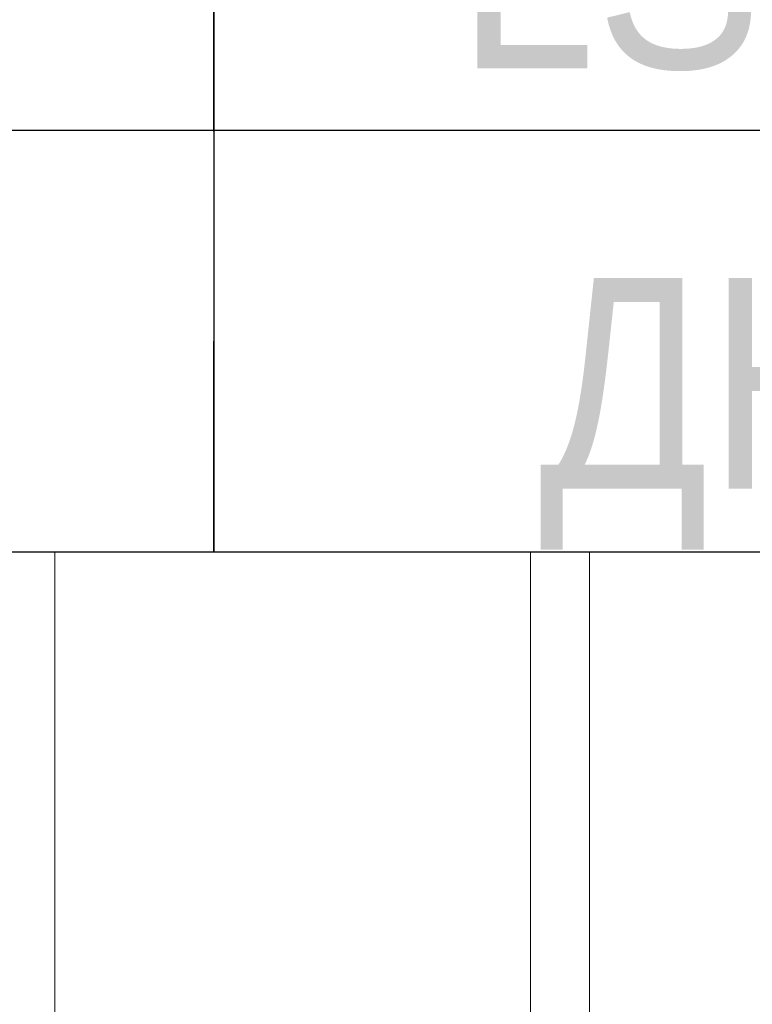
# Model space of a CAD drawing. Header units: millimetres. Extents: x -290 to 116110, y -2975 to 80225.
# Tile 38 of 247: x 48549 to 49418, y 27337 to 28506. Entities that reach past the tile are written whole.
import ezdxf
from ezdxf import colors
from ezdxf.entities.mleader import LeaderData, LeaderLine
from ezdxf.enums import TextEntityAlignment as Align
from ezdxf.math import Vec2, Vec3

# ---------------------------------------------------------------- set-up
doc = ezdxf.new("R2010")
doc.units = ezdxf.units.MM
doc.set_wipeout_variables(frame=1)
doc.linetypes.add('ADSK_Линия сетки', pattern=[25, 20, -2.5, 0, -2.5])
for name, color, linetype, lineweight in [('КИП_выноска', 6, 'Continuous', 25), ('Оси', 7, 'Continuous', 9), ('Парковка', 7, 'Continuous', 18)]:
    doc.layers.add(name, color=color, linetype=linetype, lineweight=lineweight)
doc.styles.add('Arial', font='arial.ttf', dxfattribs={"width": 0.85, "height": 350})
doc.styles.add('GOST 2.304', font='simplex.shx', dxfattribs={"width": 0.65, "oblique": 15})
doc.styles.get("Standard").update_dxf_attribs({"font": 'arial.ttf'})

# ---------------------------------------------------------------- blocks, each defined once
blk = doc.blocks.new('199_Парковочные места 3 класса и МГН - Средний класс-V65-B2_-11_400__На лист секция 4_-11_400')
at = {"layer": 'Парковка', "color": 253, "true_color": 0xaaaaaa}
for p, q in [((300, -4665), (2200, -4665)), ((300, -4735), (2200, -4735)), ((2500, -5300), (0, -5300))]:
    blk.add_line(p, q, dxfattribs=at)
blk = doc.blocks.new('135_SLK_GD_AR_rvt-1-B2_-11_400__На лист секция 4_-11_400')
at = {"layer": 'Парковка', "color": 253, "lineweight": 18, "true_color": 0xaaaaaa, "rotation": 269.999999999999}
blk.add_blockref('199_Парковочные места 3 класса и МГН - Средний класс-V65-B2_-11_400__На лист секция 4_-11_400', (-13081709.7, -9269598.3), dxfattribs=at)
blk = doc.blocks.new('A$Cc005853f')
at = {"layer": 'Оси', "color": 253, "linetype": 'ADSK_Линия сетки', "true_color": 0xaaaaaa}
blk.add_line((96019.7, 27539.4), (2672.6, 27539.4), dxfattribs=at)
at = {"lineweight": 5}
blk.add_blockref('135_SLK_GD_AR_rvt-1-B2_-11_400__На лист секция 4_-11_400', (13133512.8, 9298039.8), dxfattribs=at)
blk = doc.blocks.new('_None')
blk = doc.blocks.new('*U339')
at = {"color": 0, "linetype": 'Continuous', "lineweight": 30, "ltscale": 75, "width": 0.85, "flags": 104}
blk.add_attdef('ПРИМЕЧАНИЕ_1', text='', height=2.5, dxfattribs=at).set_placement((8, 3.611), align=Align.BOTTOM_CENTER)
at = {"color": 0, "lineweight": 30, "style": 'GOST 2.304', "width": 0.85}
for tag, p in [('ИМЯ_КАБЕЛЯ_2', (8, -7.5)), ('ИМЯ_КАБЕЛЯ_3', (8, -12.5)), ('ИМЯ_КАБЕЛЯ_4', (8, -17.5)), ('ИМЯ_КАБЕЛЯ_5', (8, -22.5)), ('ИМЯ_КАБЕЛЯ_6', (8, -27.5)), ('ИМЯ_КАБЕЛЯ_7', (8, -32.5)), ('ИМЯ_КАБЕЛЯ_8', (8, -37.5)), ('ИМЯ_КАБЕЛЯ_9', (8, -42.5))]:
    blk.add_attdef(tag, text='', height=2.5, dxfattribs=at).set_placement(p, align=Align.BOTTOM_CENTER)
at = {"color": 0, "lineweight": 30, "width": 0.85, "flags": 104}
blk.add_attdef('ПРИМЕЧАНИЕ_2', text='', height=2.5, dxfattribs=at).set_placement((8, -7.53), align=Align.BOTTOM_CENTER)
at = {"linetype": 'Continuous'}
blk.add_wipeout([(0, 2.5), (16, 2.5), (16, -2.5), (0, -2.5)], dxfattribs=at)
at = {"color": 0}
blk.add_line((0, -2.5), (0, 0), dxfattribs=at)
at = {"color": 0, "linetype": 'Continuous'}
blk.add_lwpolyline([(0, -2.5), (16, -2.5), (16, 2.5), (0, 2.5)], close=True, dxfattribs=at)
at = {"color": 0, "lineweight": 30, "style": 'GOST 2.304', "width": 0.85}
blk.add_attdef('ИМЯ_КАБЕЛЯ_1', text='', height=2.5, dxfattribs=at).set_placement((8, -2.5), align=Align.BOTTOM_CENTER)

msp = doc.modelspace()

# ---------------------------------------------------------------- block references
msp.add_blockref('A$Cc005853f', (2087, 921.7))

# ---------------------------------------------------------------- next in the draw order: leaders
at = {"layer": 'КИП_выноска'}
ml = msp.add_multileader_mtext('Standard', dxfattribs=at)
ml.set_content('LS2.3.1...LS2.3.3\\PДН2.3', color=256, style='Arial')
ml.set_leader_properties(color=256, linetype='ByLayer', lineweight=-1)
ml.set_arrow_properties(name='NONE')
ml.build(insert=Vec2(0, 0))
ml.multileader.update_dxf_attribs({"has_dogleg": 0, "text_left_attachment_type": 6, "text_right_attachment_type": 6, "dogleg_length": 0.5, "arrow_head_size": 300})
ctx = ml.context
ctx.base_point, ctx.char_height, ctx.arrow_head_size, ctx.landing_gap_size, ctx.plane_origin = Vec3(47193.4, 29486.5), 250, 300, 100, Vec3(53065.5, 26925.8)
ctx.left_attachment, ctx.right_attachment = 6, 6
notes = []
notes.append((ctx, [(0, (1, 1, 0), (47192.9, 29486.5), (1, 0), 0.5, [(0, [(46078.3, 26934.2)], 0, [])])]))
ctx.mtext.insert, ctx.mtext.width, ctx.mtext.flow_direction = Vec3(47293.4, 29794.9), 2365.858, 5
ctx.mtext.has_bg_fill, ctx.mtext.bg_color, ctx.mtext.bg_scale_factor, ctx.mtext.bg_transparency, ctx.mtext.use_window_bg_color = 1, -1027028792, 1.5, 0, 1
for ctx, leaders in notes:
    for number, flags, end, landing, length, lines in leaders:
        leader = LeaderData()
        leader.index, (leader.has_last_leader_line, leader.has_dogleg_vector, leader.attachment_direction) = number, flags
        leader.last_leader_point, leader.dogleg_vector, leader.dogleg_length = Vec3(end), Vec3(landing), length
        for number, points, colour, breaks in lines:
            line = LeaderLine()
            line.index, line.vertices, line.color, line.breaks = number, Vec3.list(points), colors.encode_raw_color(colour), breaks
            leader.lines.append(line)
        ctx.leaders.append(leader)

# ---------------------------------------------------------------- next in the draw order: block references
at = {"layer": 'КИП_выноска', "xscale": 100, "yscale": 100, "zscale": 100}
msp.add_blockref('*U339', (47181.4, 28623.2), dxfattribs=at)

# ---------------------------------------------------------------- next in the draw order: block references
msp.add_blockref('*U339', (47181.4, 28124.2), dxfattribs=at)

# ---------------------------------------------------------------- next in the draw order: block references
at = {"layer": 'КИП_выноска'}
ref = msp.add_blockref('*U339', (48779, 28623.2), dxfattribs=dict(at, xscale=100, yscale=100, zscale=100))
ref.add_attrib('ИМЯ_КАБЕЛЯ_1', 'LS2.3.3', dxfattribs={"layer": '0', "color": 0, "lineweight": 30, "height": 250, "style": 'Arial', "width": 0.85}).set_placement((49579, 28373.2), align=Align.BOTTOM_CENTER)

# ---------------------------------------------------------------- next in the draw order: block references
ref = msp.add_blockref('*U339', (48779, 28124.2), dxfattribs=dict(at, xscale=100, yscale=100, zscale=100))
ref.add_attrib('ИМЯ_КАБЕЛЯ_1', 'ДН2.3', dxfattribs={"layer": '0', "color": 0, "lineweight": 30, "height": 250, "style": 'Arial', "width": 0.85}).set_placement((49579, 27874.2), align=Align.BOTTOM_CENTER)

doc.saveas('drawing.dxf')
